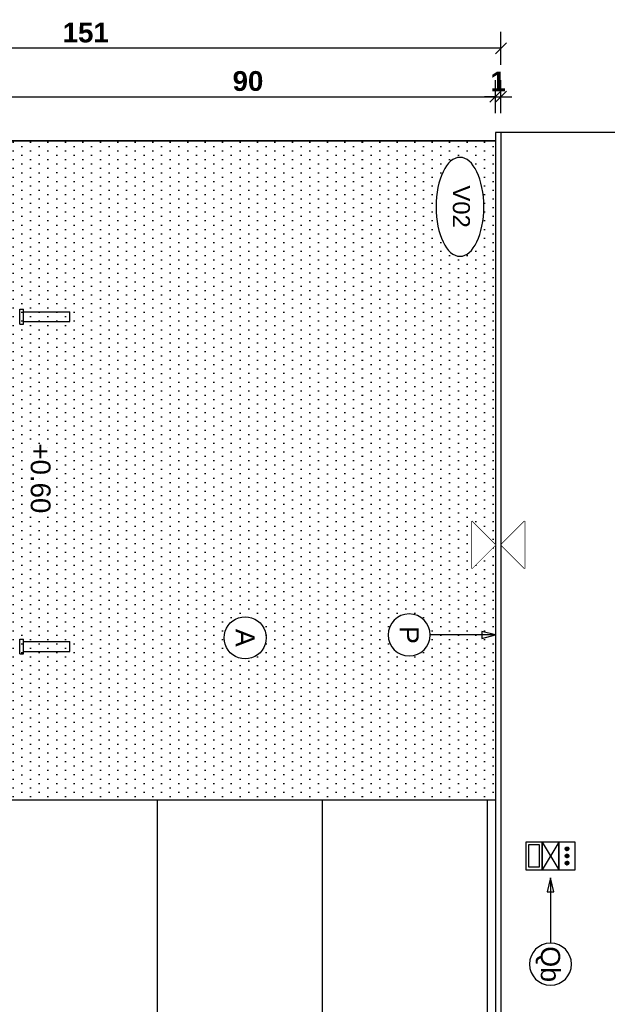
# Model space of a CAD drawing. Extents: x 1 to 126, y -14 to 17.
# Tile 71 of 132: x 47.75 to 48.82, y 0.18 to 1.98. Entities that reach past the tile are written whole.
import ezdxf
from ezdxf.enums import TextEntityAlignment as Align

# ---------------------------------------------------------------- set-up
doc = ezdxf.new("R2010")
doc.units = 0
doc.set_wipeout_variables(frame=1)
doc.header["$PDMODE"] = 3
doc.linetypes.add('HIDDEN2', pattern=[0.1875, 0.125, -0.0625])
for name, color, linetype in [('A EQUIPAMIENTO FIJO', 1, 'Continuous'), ('A-ALBA-0', 9, 'Continuous'), ('A-ALBA-1', 1, 'Continuous'), ('A-ANNO-PLANI @ 20', 1, 'Continuous'), ('A-ANNO-SIMB @ 20', 2, 'Continuous'), ('A-ANOT-COTA-PARC', 1, 'Continuous'), ('A-ANOT-NIVL @ 20', 2, 'Continuous'), ('A-ANOT-TTEC', 2, 'Continuous'), ('E-ELEC', 1, 'Continuous')]:
    doc.layers.add(name, color=color, linetype=linetype)
doc.layers.add('A-ALBA-4', color=2, linetype='Continuous', lineweight=25)
doc.styles.add('BIS-ANOT', font='swiss.ttf')
doc.styles.add('BIS-COTA', font='swissb.ttf')
doc.styles.add('BIS-TXT', font='swiss.ttf')
doc.styles.add('E5-100', font='micross.ttf')
doc.dimstyles.new('BIS-COTA-PARC', dxfattribs={"dimscale": 0, "dimtxt": 0.0018, "dimasz": 0.001, "dimexe": 0.0015, "dimexo": 0, "dimgap": 0.0005, "dimtad": 1, "dimdec": 0, "dimlfac": 100, "dimzin": 9, "dimdsep": 46, "dimtxsty": 'BIS-COTA', "dimblk": 'OBLIQUE', "dimcen": 2.5, "dimclrd": 256, "dimclre": 251, "dimclrt": 2, "dimadec": 1, "dimazin": 2, "dimtfac": 1, "dimtdec": 0, "dimtix": 1, "dimtmove": 2, "dimatfit": 3, "dimldrblk": 'DOT', "dimfxl": 0.0015, "dimfxlon": 1, "dimtolj": 1, "dimtzin": 0, "dimarcsym": 0})
pattern_1 = [(315, (23.78585723, 93.22024556), (8.838834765e-05, 8.838834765e-05), [])]

# ---------------------------------------------------------------- blocks, each defined once
blk = doc.blocks.new('A-ANNO-NOM-2')
blk.add_wipeout([(0, -0.001913), (0.000299, -0.00189), (0.000591, -0.00182), (0.000869, -0.001705), (0.001125, -0.001548), (0.001353, -0.001353), (0.001548, -0.001125), (0.001705, -0.000869), (0.00182, -0.000591), (0.00189, -0.000299), (0.001913, 0), (0.00189, 0.000299), (0.00182, 0.000591), (0.001705, 0.000869), (0.001548, 0.001125), (0.001353, 0.001353), (0.001125, 0.001548), (0.000869, 0.001705), (0.000591, 0.00182), (0.000299, 0.00189), (0, 0.001913), (-0.000299, 0.00189), (-0.000591, 0.00182), (-0.000869, 0.001705), (-0.001125, 0.001548), (-0.001353, 0.001353), (-0.001548, 0.001125), (-0.001705, 0.000869), (-0.00182, 0.000591), (-0.00189, 0.000299), (-0.001913, 0), (-0.00189, -0.000299), (-0.00182, -0.000591), (-0.001705, -0.000869), (-0.001548, -0.001125), (-0.001353, -0.001353), (-0.001125, -0.001548), (-0.000869, -0.001705), (-0.000591, -0.00182), (-0.000299, -0.00189)])
blk.add_lwpolyline([(0, -0.001913), (0.000299, -0.00189), (0.000591, -0.00182), (0.000869, -0.001705), (0.001125, -0.001548), (0.001353, -0.001353), (0.001548, -0.001125), (0.001705, -0.000869), (0.00182, -0.000591), (0.00189, -0.000299), (0.001913, 0), (0.00189, 0.000299), (0.00182, 0.000591), (0.001705, 0.000869), (0.001548, 0.001125), (0.001353, 0.001353), (0.001125, 0.001548), (0.000869, 0.001705), (0.000591, 0.00182), (0.000299, 0.00189), (0, 0.001913), (-0.000299, 0.00189), (-0.000591, 0.00182), (-0.000869, 0.001705), (-0.001125, 0.001548), (-0.001353, 0.001353), (-0.001548, 0.001125), (-0.001705, 0.000869), (-0.00182, 0.000591), (-0.00189, 0.000299), (-0.001913, 0), (-0.00189, -0.000299), (-0.00182, -0.000591), (-0.001705, -0.000869), (-0.001548, -0.001125), (-0.001353, -0.001353), (-0.001125, -0.001548), (-0.000869, -0.001705), (-0.000591, -0.00182), (-0.000299, -0.00189)], close=True)
at = {"color": 1, "linetype": 'Continuous', "style": 'E5-100'}
blk.add_attdef('LETRA', text='', height=0.00175, dxfattribs=at).set_placement((0, 0), align=Align.MIDDLE_CENTER)
blk = doc.blocks.new('*U53')
blk.add_lwpolyline([(0, 0.007846), (0.000312, 0.006596), (-0.000313, 0.006596)], close=True)
blk.add_wipeout([(0, -0.001913), (0.000299, -0.00189), (0.000591, -0.00182), (0.000869, -0.001705), (0.001125, -0.001548), (0.001353, -0.001353), (0.001548, -0.001125), (0.001705, -0.000869), (0.00182, -0.000591), (0.00189, -0.000299), (0.001913, 0), (0.00189, 0.000299), (0.00182, 0.000591), (0.001705, 0.000869), (0.001548, 0.001125), (0.001353, 0.001353), (0.001125, 0.001548), (0.000869, 0.001705), (0.000591, 0.00182), (0.000299, 0.00189), (0, 0.001913), (-0.000299, 0.00189), (-0.000591, 0.00182), (-0.000869, 0.001705), (-0.001125, 0.001548), (-0.001353, 0.001353), (-0.001548, 0.001125), (-0.001705, 0.000869), (-0.00182, 0.000591), (-0.00189, 0.000299), (-0.001913, 0), (-0.00189, -0.000299), (-0.00182, -0.000591), (-0.001705, -0.000869), (-0.001548, -0.001125), (-0.001353, -0.001353), (-0.001125, -0.001548), (-0.000869, -0.001705), (-0.000591, -0.00182), (-0.000299, -0.00189)])
at = {"linetype": 'Continuous'}
blk.add_line((0, 0.007846), (0, 0.001913), dxfattribs=at)
blk.add_circle((0, 0), 0.001913)
at = {"color": 1, "linetype": 'Continuous', "style": 'E5-100'}
blk.add_attdef('LETRA', text='', height=0.00175, dxfattribs=at).set_placement((0, 0), align=Align.MIDDLE_CENTER)
blk = doc.blocks.new('nivel altimetrico')
at = {"color": 0, "linetype": 'Continuous'}
blk.add_line((-0.004296, 0), (0.002148, 0), dxfattribs=at)
at = {"color": 0, "linetype": 'Continuous', "ltscale": 5}
blk.add_lwpolyline([(-0.002148, 0.002148), (0.002148, 0.002148), (0, 0), (-0.002148, 0.002148)], dxfattribs=at)
blk.add_wipeout([(0, 0), (0.002148, 0.002148), (-0.002148, 0.002148)])
blk = doc.blocks.new('_Oblique')
at = {"color": 0, "lineweight": -2}
blk.add_line((-0.5, -0.5), (0.5, 0.5), dxfattribs=at)
blk = doc.blocks.new('*D495')
at = {"layer": 'A-ANOT-COTA-PARC', "color": 251, "lineweight": -2, "transparency": 16777216}
for p, q in [((47.7135, 1.8056), (47.7135, 1.8656)), ((48.6135, 1.8056), (48.6135, 1.8656))]:
    blk.add_line(p, q, dxfattribs=at)
at = {"layer": 'A-ANOT-COTA-PARC', "lineweight": -2, "transparency": 16777216}
blk.add_line((47.7135, 1.8356), (48.6135, 1.8356), dxfattribs=at)
at = {"layer": 'Defpoints', "color": 0, "transparency": 16777216}
for p in [(48.6135, 1.8356), (47.7135, 1.7555), (48.6135, 1.7555)]:
    blk.add_point(p, dxfattribs=at)
at = {"layer": 'A-ANOT-COTA-PARC', "lineweight": -2, "transparency": 16777216, "xscale": 0.02, "yscale": 0.02, "zscale": 0.02}
for p, rotation in [((47.7135, 1.8356), 180.000000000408), ((48.6135, 1.8356), 4.079761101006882e-10)]:
    blk.add_blockref('_Oblique', p, dxfattribs=dict(at, rotation=rotation))
at = {"layer": 'A-ANOT-COTA-PARC', "color": 2, "transparency": 16777216, "insert": (48.1635, 1.8641), "char_height": 0.036, "attachment_point": 5, "style": 'BIS-COTA'}
blk.add_mtext('\\A1;90', dxfattribs=at)
blk = doc.blocks.new('_Dot')
at = {"color": 0, "linetype": 'ByBlock', "lineweight": -2}
blk.add_line((-0.5, 0), (-1, 0), dxfattribs=at)
at = {"color": 0, "linetype": 'ByBlock', "const_width": 0.5}
blk.add_lwpolyline([(-0.25, 0, 1), (0.25, 0, 1)], format="xyb", close=True, dxfattribs=at)
blk = doc.blocks.new('*D496')
at = {"layer": 'A-ANOT-COTA-PARC', "color": 251, "lineweight": -2, "transparency": 16777216}
for p, q in [((48.6135, 1.8056), (48.6135, 1.8656)), ((48.6235, 1.8056), (48.6235, 1.8656))]:
    blk.add_line(p, q, dxfattribs=at)
at = {"layer": 'A-ANOT-COTA-PARC', "lineweight": -2, "transparency": 16777216}
for p, q in [((48.6135, 1.8356), (48.5935, 1.8356)), ((48.6135, 1.8356), (48.6235, 1.8356)), ((48.6235, 1.8356), (48.6435, 1.8356))]:
    blk.add_line(p, q, dxfattribs=at)
at = {"layer": 'Defpoints', "color": 0, "transparency": 16777216}
for p in [(48.6235, 1.8356), (48.6135, 1.7555), (48.6235, 1.7555)]:
    blk.add_point(p, dxfattribs=at)
at = {"layer": 'A-ANOT-COTA-PARC', "lineweight": -2, "transparency": 16777216, "xscale": 0.02, "yscale": 0.02, "zscale": 0.02}
for p, rotation in [((48.6135, 1.8356), 4.079936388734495e-10), ((48.6235, 1.8356), 180.000000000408)]:
    blk.add_blockref('_Oblique', p, dxfattribs=dict(at, rotation=rotation))
at = {"layer": 'A-ANOT-COTA-PARC', "color": 2, "transparency": 16777216, "insert": (48.6185, 1.8636), "char_height": 0.036, "attachment_point": 5, "style": 'BIS-COTA'}
blk.add_mtext('\\A1;1', dxfattribs=at)
blk = doc.blocks.new('*D497')
at = {"layer": 'A-ANOT-COTA-PARC', "color": 251, "lineweight": -2, "transparency": 16777216}
for p, q in [((47.1135, 1.8938), (47.1135, 1.9538)), ((48.6235, 1.8938), (48.6235, 1.9538))]:
    blk.add_line(p, q, dxfattribs=at)
at = {"layer": 'A-ANOT-COTA-PARC', "lineweight": -2, "transparency": 16777216}
blk.add_line((48.6235, 1.9238), (47.1135, 1.9238), dxfattribs=at)
at = {"layer": 'Defpoints', "color": 0, "transparency": 16777216}
for p in [(47.1135, 1.9238), (47.1135, 1.7555), (48.6235, 1.7555)]:
    blk.add_point(p, dxfattribs=at)
at = {"layer": 'A-ANOT-COTA-PARC', "lineweight": -2, "transparency": 16777216, "xscale": 0.02, "yscale": 0.02, "zscale": 0.02}
for p, rotation in [((47.1135, 1.9238), 180.000000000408), ((48.6235, 1.9238), 4.079936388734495e-10)]:
    blk.add_blockref('_Oblique', p, dxfattribs=dict(at, rotation=rotation))
at = {"layer": 'A-ANOT-COTA-PARC', "color": 2, "transparency": 16777216, "insert": (47.8685, 1.9523), "char_height": 0.036, "attachment_point": 5, "style": 'BIS-COTA'}
blk.add_mtext('\\A1;151', dxfattribs=at)
blk = doc.blocks.new('CCA-PLANI2')
blk.add_wipeout([(0.2358, 0), (0.2313, -0.0221), (0.2197, -0.0414), (0.2037, -0.0573), (0.1852, -0.0704), (0.1653, -0.0812), (0.1445, -0.09), (0.123, -0.0971), (0.1011, -0.1028), (0.0789, -0.1073), (0.0565, -0.1105), (0.0339, -0.1126), (0.0113, -0.1137), (-0.0113, -0.1137), (-0.0339, -0.1126), (-0.0565, -0.1105), (-0.0789, -0.1073), (-0.1011, -0.1028), (-0.123, -0.0971), (-0.1445, -0.09), (-0.1653, -0.0812), (-0.1852, -0.0704), (-0.2037, -0.0573), (-0.2197, -0.0414), (-0.2313, -0.0221), (-0.2358, 0), (-0.2313, 0.0221), (-0.2197, 0.0414), (-0.2037, 0.0573), (-0.1852, 0.0704), (-0.1653, 0.0812), (-0.1445, 0.09), (-0.123, 0.0971), (-0.1011, 0.1028), (-0.0789, 0.1073), (-0.0565, 0.1105), (-0.0339, 0.1126), (-0.0113, 0.1137), (0.0113, 0.1137), (0.0339, 0.1126), (0.0565, 0.1105), (0.0789, 0.1073), (0.1011, 0.1028), (0.123, 0.0971), (0.1445, 0.09), (0.1653, 0.0812), (0.1852, 0.0704), (0.2037, 0.0573), (0.2197, 0.0414), (0.2313, 0.0221)])
at = {"linetype": 'ByBlock', "ltscale": 0.5}
blk.add_ellipse((0, 0), major_axis=(-0.2358, 0), ratio=0.482753, start_param=-3.141592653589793, end_param=3.141592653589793, dxfattribs=at)
at = {"color": 2, "style": 'E5-100'}
for tag, p in [('TIPO', (-0.0031, 0.0846)), ('VAR', (-0.0031, -0.0199))]:
    blk.add_attdef(tag, text='', height=0.0813, rotation=360, dxfattribs=at).set_placement(p, align=Align.TOP_CENTER)
blk = doc.blocks.new('EL-LLAME BIPOLAR-MODULO CIEGO-3 EN LINEA')
at = {"linetype": 'ByBlock'}
blk.add_wipeout([(-5.2727, 125.6181), (-5.2727, 125.5381), (-5.1527, 125.5381), (-5.1527, 125.6181)], dxfattribs=at)
h = blk.add_hatch(dxfattribs=at)
h.set_pattern_fill('ANSI31', color=8, scale=0.001, angle=-90, style=0)
h.set_pattern_definition([(315, (23.77283519, 93.22024556), (8.838834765e-05, 8.838834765e-05), [])])
edge = h.paths.add_edge_path()
edge.add_arc((-5.1827, 125.5911), 0.00321, 90, 450)
h = blk.add_hatch(dxfattribs=at)
h.set_pattern_fill('ANSI31', color=8, scale=0.001, angle=-90, style=0)
h.set_pattern_definition(pattern_1)
edge = h.paths.add_edge_path()
edge.add_arc((-5.1827, 125.5781), 0.00321, 90, 450)
h = blk.add_hatch(dxfattribs=at)
h.set_pattern_fill('ANSI31', color=8, scale=0.001, angle=-90, style=0)
h.set_pattern_definition(pattern_1)
edge = h.paths.add_edge_path()
edge.add_arc((-5.1827, 125.5651), 0.00321, 90, 450)
for p, q in [((-5.2277, 125.6031), (-5.1977, 125.5531)), ((-5.1977, 125.6031), (-5.2277, 125.5531))]:
    blk.add_line(p, q, dxfattribs=at)
for points in [[(-5.2577, 125.6031), (-5.2577, 125.5531), (-5.2277, 125.5531), (-5.2277, 125.6031)], [(-5.2527, 125.598), (-5.2527, 125.5582), (-5.2328, 125.5582), (-5.2328, 125.598)], [(-5.2277, 125.6031), (-5.2277, 125.5531), (-5.1977, 125.5531), (-5.1977, 125.6031)], [(-5.1977, 125.6031), (-5.1977, 125.5531), (-5.1677, 125.5531), (-5.1677, 125.6031)]]:
    blk.add_lwpolyline(points, close=True, dxfattribs=at)
for centre in [(-5.1827, 125.5911), (-5.1827, 125.5781), (-5.1827, 125.5651)]:
    blk.add_circle(centre, 0.00321, dxfattribs=at)
blk = doc.blocks.new('*U62')
blk.add_lwpolyline([(0.007846, 0), (0.006596, -0.000312), (0.006596, 0.000313)], close=True)
blk.add_wipeout([(0, -0.001913), (0.000299, -0.00189), (0.000591, -0.00182), (0.000869, -0.001705), (0.001125, -0.001548), (0.001353, -0.001353), (0.001548, -0.001125), (0.001705, -0.000869), (0.00182, -0.000591), (0.00189, -0.000299), (0.001913, 0), (0.00189, 0.000299), (0.00182, 0.000591), (0.001705, 0.000869), (0.001548, 0.001125), (0.001353, 0.001353), (0.001125, 0.001548), (0.000869, 0.001705), (0.000591, 0.00182), (0.000299, 0.00189), (0, 0.001913), (-0.000299, 0.00189), (-0.000591, 0.00182), (-0.000869, 0.001705), (-0.001125, 0.001548), (-0.001353, 0.001353), (-0.001548, 0.001125), (-0.001705, 0.000869), (-0.00182, 0.000591), (-0.00189, 0.000299), (-0.001913, 0), (-0.00189, -0.000299), (-0.00182, -0.000591), (-0.001705, -0.000869), (-0.001548, -0.001125), (-0.001353, -0.001353), (-0.001125, -0.001548), (-0.000869, -0.001705), (-0.000591, -0.00182), (-0.000299, -0.00189)])
at = {"linetype": 'Continuous'}
blk.add_line((0.007846, 0), (0.001913, 0), dxfattribs=at)
blk.add_circle((0, 0), 0.001913)
at = {"color": 1, "linetype": 'Continuous', "style": 'E5-100'}
blk.add_attdef('LETRA', text='', height=0.00175, dxfattribs=at).set_placement((0, 0), align=Align.MIDDLE_CENTER)

msp = doc.modelspace()

# ---------------------------------------------------------------- hatches: boundary and pattern name
at = {"layer": 'A-ALBA-0'}
h = msp.add_hatch(dxfattribs=at)
h.set_pattern_fill('_USER', color=256, scale=0.6, angle=360, pattern_type=0)
h.set_pattern_definition([(360, (48.8367, -3.6424), (8e-16, 0.6), [])])
h.paths.add_polyline_path([(47.1065, -0.8445), (48.6135, -0.8445), (48.6135, 0.5555), (47.5435, 0.5555), (47.5435, 1.7555), (47.1135, 1.7555)])
h = msp.add_hatch(dxfattribs=at)
h.set_pattern_fill('_USER', color=256, scale=0.3, angle=450, pattern_type=0)
h.set_pattern_definition([(90, (48.8989, -3.6424), (-0.3, 4e-16), [])])
h.paths.add_polyline_path([(47.1135, 1.7555), (47.5435, 1.7555), (47.5435, 0.5555), (48.6135, 0.5555), (48.6135, -1.0445), (47.1135, -1.0445)])
at = {"layer": 'A-ALBA-1'}
h = msp.add_hatch(dxfattribs=at)
h.set_pattern_fill('DOTS', color=256, scale=0.01, angle=450)
h.set_pattern_definition([(90, (42.513525, -2.445832), (-0.015875, 0.0079375), [0, -0.015875])])
h.paths.add_polyline_path([(47.7135, 1.7555), (48.6135, 1.7555), (48.6135, 0.5555), (47.7135, 0.5555)])

# ---------------------------------------------------------------- linework, layer by layer
at = {"layer": 'A EQUIPAMIENTO FIJO'}
for p, q in [((47.7485, 1.422), (47.7485, 1.449)), ((47.7485, 1.449), (47.7557, 1.449)), ((47.7557, 1.422), (47.7557, 1.449)), ((47.7557, 1.4445), (47.8395, 1.4445)), ((47.8395, 1.4265), (47.8395, 1.4445)), ((47.7485, 1.422), (47.7557, 1.422)), ((47.7557, 1.4265), (47.8395, 1.4265)), ((47.7485, 0.822), (47.7485, 0.849)), ((47.7485, 0.849), (47.7557, 0.849)), ((47.7557, 0.822), (47.7557, 0.849)), ((47.7557, 0.8445), (47.8395, 0.8445)), ((47.8395, 0.8265), (47.8395, 0.8445)), ((47.7557, 0.8265), (47.8395, 0.8265)), ((47.7485, 0.822), (47.7557, 0.822))]:
    msp.add_line(p, q, dxfattribs=at)
at = {"layer": 'A-ALBA-1'}
msp.add_line((48.6135, 0.5555), (48.6135, -1.0445), dxfattribs=at)
msp.add_lwpolyline([(47.7135, 1.7555), (48.6135, 1.7555), (48.6135, 0.5555), (47.7135, 0.5555)], close=True, dxfattribs=at)

# ---------------------------------------------------------------- block references
at = {"layer": 'A-ANOT-NIVL @ 20', "xscale": 20, "yscale": 20, "zscale": 20, "rotation": 270.000000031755}
msp.add_blockref('nivel altimetrico', (48.6235, 1.0202), dxfattribs=at)
at = {"layer": 'E-ELEC', "linetype": 'HIDDEN2', "rotation": 7.117214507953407e-06}
msp.add_blockref('EL-LLAME BIPOLAR-MODULO CIEGO-3 EN LINEA', (53.9263, -125.1238), dxfattribs=at)

# ---------------------------------------------------------------- texts
at = {"layer": 'A-ANOT-TTEC', "insert": (47.7681, 1.2049), "char_height": 0.036, "attachment_point": 7, "rotation": 270, "style": 'BIS-TXT'}
msp.add_mtext_dynamic_manual_height_columns('+0.60', width=0.605992, gutter_width=0.025, heights=[0], dxfattribs=at)

# ---------------------------------------------------------------- dimensions: what is measured, and where the dimension line sits
at = {"layer": 'A-ANOT-COTA-PARC'}
for base, p1, p2, picture, middle in [((47.1135, 1.9238), (48.6235, 1.7555), (47.1135, 1.7555), '*D497', (47.8685, 1.9523)), ((48.6135, 1.8356), (47.7135, 1.7555), (48.6135, 1.7555), '*D495', (48.1635, 1.8641)), ((48.6235, 1.8356), (48.6135, 1.7555), (48.6235, 1.7555), '*D496', (48.6185, 1.8636))]:
    dim = msp.add_linear_dim(base=base, p1=p1, p2=p2, dimstyle='BIS-COTA-PARC', override={"dimscale": 0, "dimtix": 1, "dimtofl": 1, "dimtmove": 2, "dimatfit": 3}, dxfattribs=at)
    dim.commit()
    dim.dimension.update_dxf_attribs({"geometry": picture, "text_midpoint": middle})

# ---------------------------------------------------------------- next in the draw order: linework, layer by layer
at = {"layer": 'A-ALBA-1'}
msp.add_line((48.6235, 1.7705), (48.6235, -1.0595), dxfattribs=at)

# ---------------------------------------------------------------- next in the draw order: block references
at = {"layer": 'A-ANNO-PLANI @ 20'}
ref = msp.add_blockref('CCA-PLANI2', (48.5489, 1.6354), dxfattribs=dict(at, xscale=-0.3818455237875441, yscale=0.3818455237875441, zscale=0.3818455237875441, rotation=269.9999999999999))
ref.add_attrib('TIPO', 'V02', dxfattribs={"layer": '0', "color": 2, "height": 0.03102, "rotation": 270, "style": 'E5-100'}).set_placement((48.567, 1.6358), align=Align.TOP_CENTER)
at = {"layer": 'A-ANNO-SIMB @ 20', "linetype": 'Continuous'}
ref = msp.add_blockref('A-ANNO-NOM-2', (48.1584, 0.8512), dxfattribs=dict(at, xscale=-20, yscale=20, zscale=20, rotation=269.9999999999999))
ref.add_attrib('LETRA', 'A', dxfattribs={"layer": '0', "color": 1, "linetype": 'Continuous', "height": 0.035, "rotation": 270, "style": 'BIS-ANOT'}).set_placement((48.1584, 0.8512), align=Align.MIDDLE_CENTER)
ref = msp.add_blockref('*U53', (48.4566, 0.8564), dxfattribs=dict(at, xscale=-20, yscale=20, zscale=20, rotation=269.9999999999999))
ref.add_attrib('LETRA', 'P', dxfattribs={"layer": '0', "color": 1, "linetype": 'Continuous', "height": 0.035, "rotation": 270, "style": 'E5-100'}).set_placement((48.4566, 0.8564), align=Align.MIDDLE_CENTER)
ref = msp.add_blockref('*U62', (48.7135, 0.2573), dxfattribs=dict(at, xscale=-20, yscale=20, zscale=20, rotation=269.9999999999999))
ref.add_attrib('LETRA', 'Qb', dxfattribs={"layer": '0', "color": 1, "linetype": 'Continuous', "height": 0.035, "rotation": 270, "style": 'E5-100'}).set_placement((48.7135, 0.2573), align=Align.MIDDLE_CENTER)
at = {"layer": 'A-ANOT-NIVL @ 20', "xscale": -20, "yscale": 20, "zscale": 20, "rotation": 89.99999996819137}
msp.add_blockref('nivel altimetrico', (48.6135, 1.0202), dxfattribs=at)

# ---------------------------------------------------------------- next in the draw order: linework, layer by layer
at = {"layer": 'A-ALBA-4'}
msp.add_lwpolyline([(47.1135, -1.0445), (48.6135, -1.0445), (48.6135, -1.0595), (50.1535, -1.0595), (50.4717, 1.7705), (48.6135, 1.7705), (48.6135, 1.7555), (47.1135, 1.7555)], close=True, dxfattribs=at)

doc.saveas('drawing.dxf')
